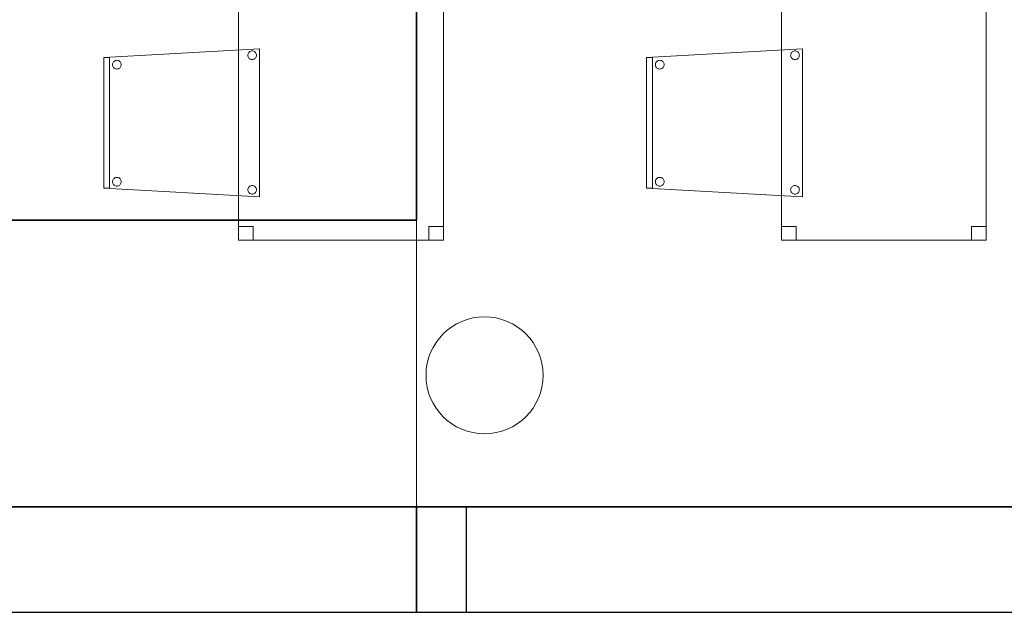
# Model space of a CAD drawing. Header units: metres. Extents: x 391.1 to 430.4, y 12.7 to 28.4.
# Tile 21 of 168: x 399.4 to 402.8, y 12.8 to 14.9. Entities that reach past the tile are written whole.
import ezdxf

# ---------------------------------------------------------------- set-up
doc = ezdxf.new("R2010")
doc.units = ezdxf.units.M
doc.layers.add('01_SUELOS', color=7, linetype='Continuous', lineweight=25, true_color=0x007f00)
for name, color, linetype, lineweight in [('02_MOBILIARIO', 7, 'Continuous', 18), ('A-COLS-____-MCUT', 7, 'Continuous', 18), ('A-COLS-____-OTLN', 7, 'Continuous', 18), ('A-DETL-____-MBND', 7, 'Continuous', 18), ('A-WALL-____-MCUT', 7, 'Continuous', 25), ('A-WALL-____-OTLN', 7, 'Continuous', 25)]:
    doc.layers.add(name, color=color, linetype=linetype, lineweight=lineweight)

# ---------------------------------------------------------------- blocks, each defined once
blk = doc.blocks.new('Family - Mur PS-1-153499-02_PCI_P0')
at = {"layer": 'A-DETL-____-MBND', "color": 253, "true_color": 0xaaaaaa}
for p, q in [((9.3567, 1.34), (0, 1.34)), ((0, 1.34), (9.3567, 1.34)), ((9.3567, 0), (9.3567, 1.34)), ((9.3567, 1.34), (9.3567, 0)), ((0, 0), (9.3567, 0)), ((9.3567, 0), (0, 0)), ((0.5, 0), (9.3567, 0))]:
    blk.add_line(p, q, dxfattribs=at)
blk = doc.blocks.new('Family - Forjat PS-1-153576-02_PCI_P0')
at = {"layer": '01_SUELOS', "color": 9, "true_color": 0xaad4aa}
for p, q in [((9.3567, 0), (9.3567, 14.0532)), ((9.3567, 14.0532), (9.3567, 0)), ((0, 0), (9.3567, 0)), ((9.3567, 0), (0, 0))]:
    blk.add_line(p, q, dxfattribs=at)
blk = doc.blocks.new('Family - Cadira confident_PB-155319-02_PCI_P0')
at = {"layer": 'A-DETL-____-MBND', "color": 253, "true_color": 0xaaaaaa}
for p, q in [((0, 0.4765), (0.5326, 0.5065)), ((0.5326, 0.5065), (0, 0.4765)), ((0.5326, 0.5065), (0.5326, 0)), ((0.5326, 0), (0.5326, 0.5065)), ((0, 0.03), (0, 0.4765)), ((0, 0.4765), (0, 0.03)), ((0, 0.4765), (0.02, 0.4765)), ((0, 0.03), (0, 0.4765)), ((0.02, 0.4765), (0, 0.4765)), ((0, 0.4765), (0, 0.03)), ((0.02, 0.4765), (0.02, 0.03)), ((0.02, 0.03), (0.02, 0.4765)), ((0.4926, 0.4842), (0.4928, 0.4868)), ((0.4928, 0.4868), (0.4926, 0.4842)), ((0.4928, 0.4816), (0.4926, 0.4842)), ((0.4926, 0.4842), (0.4928, 0.4816)), ((0.4928, 0.4868), (0.4935, 0.4893)), ((0.4935, 0.4893), (0.4928, 0.4868)), ((0.4935, 0.4791), (0.4928, 0.4816)), ((0.4928, 0.4816), (0.4935, 0.4791)), ((0.4935, 0.4893), (0.4946, 0.4917)), ((0.4946, 0.4917), (0.4935, 0.4893)), ((0.4946, 0.4768), (0.4935, 0.4791)), ((0.4935, 0.4791), (0.4946, 0.4768)), ((0.4946, 0.4917), (0.4961, 0.4938)), ((0.4961, 0.4938), (0.4946, 0.4917)), ((0.4961, 0.4746), (0.4946, 0.4768)), ((0.4946, 0.4768), (0.4961, 0.4746)), ((0.4961, 0.4938), (0.4979, 0.4957)), ((0.4979, 0.4957), (0.4961, 0.4938)), ((0.4979, 0.4728), (0.4961, 0.4746)), ((0.4961, 0.4746), (0.4979, 0.4728)), ((0.4979, 0.4957), (0.5, 0.4972)), ((0.5, 0.4972), (0.4979, 0.4957)), ((0.5, 0.4713), (0.4979, 0.4728)), ((0.4979, 0.4728), (0.5, 0.4713)), ((0.5, 0.4972), (0.5024, 0.4983)), ((0.5024, 0.4983), (0.5, 0.4972)), ((0.5024, 0.4702), (0.5, 0.4713)), ((0.5, 0.4713), (0.5024, 0.4702)), ((0.5024, 0.4983), (0.5049, 0.4989)), ((0.5049, 0.4989), (0.5024, 0.4983)), ((0.5049, 0.4989), (0.5075, 0.4992)), ((0.5075, 0.4992), (0.5049, 0.4989)), ((0.5075, 0.4992), (0.5101, 0.4989)), ((0.5101, 0.4989), (0.5075, 0.4992)), ((0.5101, 0.4989), (0.5126, 0.4983)), ((0.5126, 0.4983), (0.5101, 0.4989)), ((0.5126, 0.4983), (0.515, 0.4972)), ((0.515, 0.4972), (0.5126, 0.4983)), ((0.515, 0.4713), (0.5126, 0.4702)), ((0.5126, 0.4702), (0.515, 0.4713)), ((0.515, 0.4972), (0.5171, 0.4957)), ((0.5171, 0.4957), (0.515, 0.4972)), ((0.5171, 0.4728), (0.515, 0.4713)), ((0.515, 0.4713), (0.5171, 0.4728)), ((0.5171, 0.4957), (0.519, 0.4938)), ((0.519, 0.4938), (0.5171, 0.4957)), ((0.519, 0.4746), (0.5171, 0.4728)), ((0.5171, 0.4728), (0.519, 0.4746)), ((0.519, 0.4938), (0.5204, 0.4917)), ((0.5204, 0.4917), (0.519, 0.4938)), ((0.5204, 0.4768), (0.519, 0.4746)), ((0.519, 0.4746), (0.5204, 0.4768)), ((0.5204, 0.4917), (0.5215, 0.4893)), ((0.5215, 0.4893), (0.5204, 0.4917)), ((0.5215, 0.4791), (0.5204, 0.4768)), ((0.5204, 0.4768), (0.5215, 0.4791)), ((0.5215, 0.4893), (0.5222, 0.4868)), ((0.5222, 0.4868), (0.5215, 0.4893)), ((0.5222, 0.4816), (0.5215, 0.4791)), ((0.5215, 0.4791), (0.5222, 0.4816)), ((0.5222, 0.4868), (0.5224, 0.4842)), ((0.5224, 0.4842), (0.5222, 0.4868)), ((0.5224, 0.4842), (0.5222, 0.4816)), ((0.5222, 0.4816), (0.5224, 0.4842)), ((0.0302, 0.4519), (0.0304, 0.4545)), ((0.0304, 0.4545), (0.0302, 0.4519)), ((0.0304, 0.4493), (0.0302, 0.4519)), ((0.0302, 0.4519), (0.0304, 0.4493)), ((0.0304, 0.4545), (0.0311, 0.457)), ((0.0311, 0.457), (0.0304, 0.4545)), ((0.0311, 0.4468), (0.0304, 0.4493)), ((0.0304, 0.4493), (0.0311, 0.4468)), ((0.0311, 0.457), (0.0322, 0.4593)), ((0.0322, 0.4593), (0.0311, 0.457)), ((0.0322, 0.4444), (0.0311, 0.4468)), ((0.0311, 0.4468), (0.0322, 0.4444)), ((0.0322, 0.4593), (0.0337, 0.4615)), ((0.0337, 0.4615), (0.0322, 0.4593)), ((0.0337, 0.4423), (0.0322, 0.4444)), ((0.0322, 0.4444), (0.0337, 0.4423)), ((0.0337, 0.4615), (0.0355, 0.4633)), ((0.0355, 0.4633), (0.0337, 0.4615)), ((0.0355, 0.4404), (0.0337, 0.4423)), ((0.0337, 0.4423), (0.0355, 0.4404)), ((0.0355, 0.4633), (0.0376, 0.4648)), ((0.0376, 0.4648), (0.0355, 0.4633)), ((0.0376, 0.4389), (0.0355, 0.4404)), ((0.0355, 0.4404), (0.0376, 0.4389)), ((0.0376, 0.4648), (0.04, 0.4659)), ((0.04, 0.4659), (0.0376, 0.4648)), ((0.04, 0.4378), (0.0376, 0.4389)), ((0.0376, 0.4389), (0.04, 0.4378)), ((0.04, 0.4659), (0.0425, 0.4666)), ((0.0425, 0.4666), (0.04, 0.4659)), ((0.0425, 0.4372), (0.04, 0.4378)), ((0.04, 0.4378), (0.0425, 0.4372)), ((0.0425, 0.4666), (0.0451, 0.4668)), ((0.0451, 0.4668), (0.0425, 0.4666)), ((0.0451, 0.4668), (0.0477, 0.4666)), ((0.0477, 0.4666), (0.0451, 0.4668)), ((0.0477, 0.4666), (0.0502, 0.4659)), ((0.0502, 0.4659), (0.0477, 0.4666)), ((0.0502, 0.4378), (0.0477, 0.4372)), ((0.0477, 0.4372), (0.0502, 0.4378)), ((0.0502, 0.4659), (0.0526, 0.4648)), ((0.0526, 0.4648), (0.0502, 0.4659)), ((0.0526, 0.4389), (0.0502, 0.4378)), ((0.0502, 0.4378), (0.0526, 0.4389)), ((0.0526, 0.4648), (0.0547, 0.4633)), ((0.0547, 0.4633), (0.0526, 0.4648)), ((0.0547, 0.4404), (0.0526, 0.4389)), ((0.0526, 0.4389), (0.0547, 0.4404)), ((0.0547, 0.4633), (0.0565, 0.4615)), ((0.0565, 0.4615), (0.0547, 0.4633)), ((0.0565, 0.4423), (0.0547, 0.4404)), ((0.0547, 0.4404), (0.0565, 0.4423)), ((0.0565, 0.4615), (0.058, 0.4593)), ((0.058, 0.4593), (0.0565, 0.4615)), ((0.058, 0.4444), (0.0565, 0.4423)), ((0.0565, 0.4423), (0.058, 0.4444)), ((0.058, 0.4593), (0.0591, 0.457)), ((0.0591, 0.457), (0.058, 0.4593)), ((0.0591, 0.4468), (0.058, 0.4444)), ((0.058, 0.4444), (0.0591, 0.4468)), ((0.0591, 0.457), (0.0598, 0.4545)), ((0.0598, 0.4545), (0.0591, 0.457)), ((0.0598, 0.4493), (0.0591, 0.4468)), ((0.0591, 0.4468), (0.0598, 0.4493)), ((0.0598, 0.4545), (0.06, 0.4519)), ((0.06, 0.4519), (0.0598, 0.4545)), ((0.06, 0.4519), (0.0598, 0.4493)), ((0.0598, 0.4493), (0.06, 0.4519)), ((0.5049, 0.4695), (0.5024, 0.4702)), ((0.5024, 0.4702), (0.5049, 0.4695)), ((0.5075, 0.4693), (0.5049, 0.4695)), ((0.5049, 0.4695), (0.5075, 0.4693)), ((0.5101, 0.4695), (0.5075, 0.4693)), ((0.5075, 0.4693), (0.5101, 0.4695)), ((0.5126, 0.4702), (0.5101, 0.4695)), ((0.5101, 0.4695), (0.5126, 0.4702)), ((0.0451, 0.4369), (0.0425, 0.4372)), ((0.0425, 0.4372), (0.0451, 0.4369)), ((0.0477, 0.4372), (0.0451, 0.4369)), ((0.0451, 0.4369), (0.0477, 0.4372)), ((0.0302, 0.0519), (0.0304, 0.0545)), ((0.0304, 0.0545), (0.0302, 0.0519)), ((0.0304, 0.0493), (0.0302, 0.0519)), ((0.0302, 0.0519), (0.0304, 0.0493)), ((0.0304, 0.0545), (0.0311, 0.057)), ((0.0311, 0.057), (0.0304, 0.0545)), ((0.0311, 0.0468), (0.0304, 0.0493)), ((0.0304, 0.0493), (0.0311, 0.0468)), ((0.0311, 0.057), (0.0322, 0.0593)), ((0.0322, 0.0593), (0.0311, 0.057)), ((0.0322, 0.0444), (0.0311, 0.0468)), ((0.0311, 0.0468), (0.0322, 0.0444)), ((0.0322, 0.0593), (0.0337, 0.0615)), ((0.0337, 0.0615), (0.0322, 0.0593)), ((0.0337, 0.0423), (0.0322, 0.0444)), ((0.0322, 0.0444), (0.0337, 0.0423)), ((0.0337, 0.0615), (0.0355, 0.0633)), ((0.0355, 0.0633), (0.0337, 0.0615)), ((0.0355, 0.0404), (0.0337, 0.0423)), ((0.0337, 0.0423), (0.0355, 0.0404)), ((0.0355, 0.0633), (0.0376, 0.0648)), ((0.0376, 0.0648), (0.0355, 0.0633)), ((0.0376, 0.0389), (0.0355, 0.0404)), ((0.0355, 0.0404), (0.0376, 0.0389)), ((0.0376, 0.0648), (0.04, 0.0659)), ((0.04, 0.0659), (0.0376, 0.0648)), ((0.04, 0.0378), (0.0376, 0.0389)), ((0.0376, 0.0389), (0.04, 0.0378)), ((0.04, 0.0659), (0.0425, 0.0666)), ((0.0425, 0.0666), (0.04, 0.0659)), ((0.0425, 0.0372), (0.04, 0.0378)), ((0.04, 0.0378), (0.0425, 0.0372)), ((0.0425, 0.0666), (0.0451, 0.0668)), ((0.0451, 0.0668), (0.0425, 0.0666)), ((0.0451, 0.0369), (0.0425, 0.0372)), ((0.0425, 0.0372), (0.0451, 0.0369)), ((0.0451, 0.0668), (0.0477, 0.0666)), ((0.0477, 0.0666), (0.0451, 0.0668)), ((0.0477, 0.0372), (0.0451, 0.0369)), ((0.0451, 0.0369), (0.0477, 0.0372)), ((0.0477, 0.0666), (0.0502, 0.0659)), ((0.0502, 0.0659), (0.0477, 0.0666)), ((0.0502, 0.0378), (0.0477, 0.0372)), ((0.0477, 0.0372), (0.0502, 0.0378)), ((0.0502, 0.0659), (0.0526, 0.0648)), ((0.0526, 0.0648), (0.0502, 0.0659)), ((0.0526, 0.0389), (0.0502, 0.0378)), ((0.0502, 0.0378), (0.0526, 0.0389)), ((0.0526, 0.0648), (0.0547, 0.0633)), ((0.0547, 0.0633), (0.0526, 0.0648)), ((0.0547, 0.0404), (0.0526, 0.0389)), ((0.0526, 0.0389), (0.0547, 0.0404)), ((0.0547, 0.0633), (0.0565, 0.0615)), ((0.0565, 0.0615), (0.0547, 0.0633)), ((0.0565, 0.0423), (0.0547, 0.0404)), ((0.0547, 0.0404), (0.0565, 0.0423)), ((0.0565, 0.0615), (0.058, 0.0593)), ((0.058, 0.0593), (0.0565, 0.0615)), ((0.058, 0.0444), (0.0565, 0.0423)), ((0.0565, 0.0423), (0.058, 0.0444)), ((0.058, 0.0593), (0.0591, 0.057)), ((0.0591, 0.057), (0.058, 0.0593)), ((0.0591, 0.0468), (0.058, 0.0444)), ((0.058, 0.0444), (0.0591, 0.0468)), ((0.0591, 0.057), (0.0598, 0.0545)), ((0.0598, 0.0545), (0.0591, 0.057)), ((0.0598, 0.0493), (0.0591, 0.0468)), ((0.0591, 0.0468), (0.0598, 0.0493)), ((0.0598, 0.0545), (0.06, 0.0519)), ((0.06, 0.0519), (0.0598, 0.0545)), ((0.06, 0.0519), (0.0598, 0.0493)), ((0.0598, 0.0493), (0.06, 0.0519)), ((0.4946, 0.0317), (0.4961, 0.0338)), ((0.4961, 0.0338), (0.4946, 0.0317)), ((0.4961, 0.0338), (0.4979, 0.0357)), ((0.4979, 0.0357), (0.4961, 0.0338)), ((0.4979, 0.0357), (0.5, 0.0372)), ((0.5, 0.0372), (0.4979, 0.0357)), ((0.5, 0.0372), (0.5024, 0.0383)), ((0.5024, 0.0383), (0.5, 0.0372)), ((0.5024, 0.0383), (0.5049, 0.0389)), ((0.5049, 0.0389), (0.5024, 0.0383)), ((0.5049, 0.0389), (0.5075, 0.0392)), ((0.5075, 0.0392), (0.5049, 0.0389)), ((0.5075, 0.0392), (0.5101, 0.0389)), ((0.5101, 0.0389), (0.5075, 0.0392)), ((0.5101, 0.0389), (0.5126, 0.0383)), ((0.5126, 0.0383), (0.5101, 0.0389)), ((0.5126, 0.0383), (0.515, 0.0372)), ((0.515, 0.0372), (0.5126, 0.0383)), ((0.515, 0.0372), (0.5171, 0.0357)), ((0.5171, 0.0357), (0.515, 0.0372)), ((0.5171, 0.0357), (0.519, 0.0338)), ((0.519, 0.0338), (0.5171, 0.0357)), ((0.519, 0.0338), (0.5204, 0.0317)), ((0.5204, 0.0317), (0.519, 0.0338)), ((0.5326, 0), (0, 0.03)), ((0, 0.03), (0.5326, 0)), ((0.02, 0.03), (0, 0.03)), ((0, 0.03), (0.02, 0.03)), ((0.4926, 0.0242), (0.4928, 0.0268)), ((0.4928, 0.0268), (0.4926, 0.0242)), ((0.4928, 0.0216), (0.4926, 0.0242)), ((0.4926, 0.0242), (0.4928, 0.0216)), ((0.4928, 0.0268), (0.4935, 0.0293)), ((0.4935, 0.0293), (0.4928, 0.0268)), ((0.4935, 0.0191), (0.4928, 0.0216)), ((0.4928, 0.0216), (0.4935, 0.0191)), ((0.4935, 0.0293), (0.4946, 0.0317)), ((0.4946, 0.0317), (0.4935, 0.0293)), ((0.4946, 0.0168), (0.4935, 0.0191)), ((0.4935, 0.0191), (0.4946, 0.0168)), ((0.4961, 0.0146), (0.4946, 0.0168)), ((0.4946, 0.0168), (0.4961, 0.0146)), ((0.4979, 0.0128), (0.4961, 0.0146)), ((0.4961, 0.0146), (0.4979, 0.0128)), ((0.5, 0.0113), (0.4979, 0.0128)), ((0.4979, 0.0128), (0.5, 0.0113)), ((0.5024, 0.0102), (0.5, 0.0113)), ((0.5, 0.0113), (0.5024, 0.0102)), ((0.5049, 0.0095), (0.5024, 0.0102)), ((0.5024, 0.0102), (0.5049, 0.0095)), ((0.5075, 0.0093), (0.5049, 0.0095)), ((0.5049, 0.0095), (0.5075, 0.0093)), ((0.5101, 0.0095), (0.5075, 0.0093)), ((0.5075, 0.0093), (0.5101, 0.0095)), ((0.5126, 0.0102), (0.5101, 0.0095)), ((0.5101, 0.0095), (0.5126, 0.0102)), ((0.515, 0.0113), (0.5126, 0.0102)), ((0.5126, 0.0102), (0.515, 0.0113)), ((0.5171, 0.0128), (0.515, 0.0113)), ((0.515, 0.0113), (0.5171, 0.0128)), ((0.519, 0.0146), (0.5171, 0.0128)), ((0.5171, 0.0128), (0.519, 0.0146)), ((0.5204, 0.0168), (0.519, 0.0146)), ((0.519, 0.0146), (0.5204, 0.0168)), ((0.5204, 0.0317), (0.5215, 0.0293)), ((0.5215, 0.0293), (0.5204, 0.0317)), ((0.5215, 0.0191), (0.5204, 0.0168)), ((0.5204, 0.0168), (0.5215, 0.0191)), ((0.5215, 0.0293), (0.5222, 0.0268)), ((0.5222, 0.0268), (0.5215, 0.0293)), ((0.5222, 0.0216), (0.5215, 0.0191)), ((0.5215, 0.0191), (0.5222, 0.0216)), ((0.5222, 0.0268), (0.5224, 0.0242)), ((0.5224, 0.0242), (0.5222, 0.0268)), ((0.5224, 0.0242), (0.5222, 0.0216)), ((0.5222, 0.0216), (0.5224, 0.0242))]:
    blk.add_line(p, q, dxfattribs=at)
blk = doc.blocks.new('Family - Cadira confident_PB-155535-02_PCI_P0')
at = {"layer": 'A-DETL-____-MBND', "color": 253, "true_color": 0xaaaaaa}
for p, q in [((0, 0.4765), (0.5326, 0.5065)), ((0.5326, 0.5065), (0, 0.4765)), ((0.5326, 0.5065), (0.5326, 0)), ((0.5326, 0), (0.5326, 0.5065)), ((0, 0.4765), (0.02, 0.4765)), ((0, 0.03), (0, 0.4765)), ((0.02, 0.4765), (0, 0.4765)), ((0, 0.4765), (0, 0.03)), ((0, 0.03), (0, 0.4765)), ((0, 0.4765), (0, 0.03)), ((0.02, 0.4765), (0.02, 0.03)), ((0.02, 0.03), (0.02, 0.4765)), ((0.4926, 0.4842), (0.4928, 0.4868)), ((0.4928, 0.4868), (0.4926, 0.4842)), ((0.4928, 0.4816), (0.4926, 0.4842)), ((0.4926, 0.4842), (0.4928, 0.4816)), ((0.4928, 0.4868), (0.4935, 0.4893)), ((0.4935, 0.4893), (0.4928, 0.4868)), ((0.4935, 0.4791), (0.4928, 0.4816)), ((0.4928, 0.4816), (0.4935, 0.4791)), ((0.4935, 0.4893), (0.4946, 0.4917)), ((0.4946, 0.4917), (0.4935, 0.4893)), ((0.4946, 0.4768), (0.4935, 0.4791)), ((0.4935, 0.4791), (0.4946, 0.4768)), ((0.4946, 0.4917), (0.4961, 0.4938)), ((0.4961, 0.4938), (0.4946, 0.4917)), ((0.4961, 0.4746), (0.4946, 0.4768)), ((0.4946, 0.4768), (0.4961, 0.4746)), ((0.4961, 0.4938), (0.4979, 0.4957)), ((0.4979, 0.4957), (0.4961, 0.4938)), ((0.4979, 0.4728), (0.4961, 0.4746)), ((0.4961, 0.4746), (0.4979, 0.4728)), ((0.4979, 0.4957), (0.5, 0.4972)), ((0.5, 0.4972), (0.4979, 0.4957)), ((0.5, 0.4713), (0.4979, 0.4728)), ((0.4979, 0.4728), (0.5, 0.4713)), ((0.5, 0.4972), (0.5024, 0.4983)), ((0.5024, 0.4983), (0.5, 0.4972)), ((0.5024, 0.4702), (0.5, 0.4713)), ((0.5, 0.4713), (0.5024, 0.4702)), ((0.5024, 0.4983), (0.5049, 0.4989)), ((0.5049, 0.4989), (0.5024, 0.4983)), ((0.5049, 0.4989), (0.5075, 0.4992)), ((0.5075, 0.4992), (0.5049, 0.4989)), ((0.5075, 0.4992), (0.5101, 0.4989)), ((0.5101, 0.4989), (0.5075, 0.4992)), ((0.5101, 0.4989), (0.5126, 0.4983)), ((0.5126, 0.4983), (0.5101, 0.4989)), ((0.5126, 0.4983), (0.515, 0.4972)), ((0.515, 0.4972), (0.5126, 0.4983)), ((0.515, 0.4713), (0.5126, 0.4702)), ((0.5126, 0.4702), (0.515, 0.4713)), ((0.515, 0.4972), (0.5171, 0.4957)), ((0.5171, 0.4957), (0.515, 0.4972)), ((0.5171, 0.4728), (0.515, 0.4713)), ((0.515, 0.4713), (0.5171, 0.4728)), ((0.5171, 0.4957), (0.519, 0.4938)), ((0.519, 0.4938), (0.5171, 0.4957)), ((0.519, 0.4746), (0.5171, 0.4728)), ((0.5171, 0.4728), (0.519, 0.4746)), ((0.519, 0.4938), (0.5204, 0.4917)), ((0.5204, 0.4917), (0.519, 0.4938)), ((0.5204, 0.4768), (0.519, 0.4746)), ((0.519, 0.4746), (0.5204, 0.4768)), ((0.5204, 0.4917), (0.5215, 0.4893)), ((0.5215, 0.4893), (0.5204, 0.4917)), ((0.5215, 0.4791), (0.5204, 0.4768)), ((0.5204, 0.4768), (0.5215, 0.4791)), ((0.5215, 0.4893), (0.5222, 0.4868)), ((0.5222, 0.4868), (0.5215, 0.4893)), ((0.5222, 0.4816), (0.5215, 0.4791)), ((0.5215, 0.4791), (0.5222, 0.4816)), ((0.5222, 0.4868), (0.5224, 0.4842)), ((0.5224, 0.4842), (0.5222, 0.4868)), ((0.5224, 0.4842), (0.5222, 0.4816)), ((0.5222, 0.4816), (0.5224, 0.4842)), ((0.0302, 0.4519), (0.0304, 0.4545)), ((0.0304, 0.4545), (0.0302, 0.4519)), ((0.0304, 0.4493), (0.0302, 0.4519)), ((0.0302, 0.4519), (0.0304, 0.4493)), ((0.0304, 0.4545), (0.0311, 0.457)), ((0.0311, 0.457), (0.0304, 0.4545)), ((0.0311, 0.4468), (0.0304, 0.4493)), ((0.0304, 0.4493), (0.0311, 0.4468)), ((0.0311, 0.457), (0.0322, 0.4593)), ((0.0322, 0.4593), (0.0311, 0.457)), ((0.0322, 0.4444), (0.0311, 0.4468)), ((0.0311, 0.4468), (0.0322, 0.4444)), ((0.0322, 0.4593), (0.0337, 0.4615)), ((0.0337, 0.4615), (0.0322, 0.4593)), ((0.0337, 0.4423), (0.0322, 0.4444)), ((0.0322, 0.4444), (0.0337, 0.4423)), ((0.0337, 0.4615), (0.0355, 0.4633)), ((0.0355, 0.4633), (0.0337, 0.4615)), ((0.0355, 0.4404), (0.0337, 0.4423)), ((0.0337, 0.4423), (0.0355, 0.4404)), ((0.0355, 0.4633), (0.0376, 0.4648)), ((0.0376, 0.4648), (0.0355, 0.4633)), ((0.0376, 0.4389), (0.0355, 0.4404)), ((0.0355, 0.4404), (0.0376, 0.4389)), ((0.0376, 0.4648), (0.04, 0.4659)), ((0.04, 0.4659), (0.0376, 0.4648)), ((0.04, 0.4378), (0.0376, 0.4389)), ((0.0376, 0.4389), (0.04, 0.4378)), ((0.04, 0.4659), (0.0425, 0.4666)), ((0.0425, 0.4666), (0.04, 0.4659)), ((0.0425, 0.4372), (0.04, 0.4378)), ((0.04, 0.4378), (0.0425, 0.4372)), ((0.0425, 0.4666), (0.0451, 0.4668)), ((0.0451, 0.4668), (0.0425, 0.4666)), ((0.0451, 0.4668), (0.0477, 0.4666)), ((0.0477, 0.4666), (0.0451, 0.4668)), ((0.0477, 0.4666), (0.0502, 0.4659)), ((0.0502, 0.4659), (0.0477, 0.4666)), ((0.0502, 0.4378), (0.0477, 0.4372)), ((0.0477, 0.4372), (0.0502, 0.4378)), ((0.0502, 0.4659), (0.0526, 0.4648)), ((0.0526, 0.4648), (0.0502, 0.4659)), ((0.0526, 0.4389), (0.0502, 0.4378)), ((0.0502, 0.4378), (0.0526, 0.4389)), ((0.0526, 0.4648), (0.0547, 0.4633)), ((0.0547, 0.4633), (0.0526, 0.4648)), ((0.0547, 0.4404), (0.0526, 0.4389)), ((0.0526, 0.4389), (0.0547, 0.4404)), ((0.0547, 0.4633), (0.0565, 0.4615)), ((0.0565, 0.4615), (0.0547, 0.4633)), ((0.0565, 0.4423), (0.0547, 0.4404)), ((0.0547, 0.4404), (0.0565, 0.4423)), ((0.0565, 0.4615), (0.058, 0.4593)), ((0.058, 0.4593), (0.0565, 0.4615)), ((0.058, 0.4444), (0.0565, 0.4423)), ((0.0565, 0.4423), (0.058, 0.4444)), ((0.058, 0.4593), (0.0591, 0.457)), ((0.0591, 0.457), (0.058, 0.4593)), ((0.0591, 0.4468), (0.058, 0.4444)), ((0.058, 0.4444), (0.0591, 0.4468)), ((0.0591, 0.457), (0.0598, 0.4545)), ((0.0598, 0.4545), (0.0591, 0.457)), ((0.0598, 0.4493), (0.0591, 0.4468)), ((0.0591, 0.4468), (0.0598, 0.4493)), ((0.0598, 0.4545), (0.06, 0.4519)), ((0.06, 0.4519), (0.0598, 0.4545)), ((0.06, 0.4519), (0.0598, 0.4493)), ((0.0598, 0.4493), (0.06, 0.4519)), ((0.5049, 0.4695), (0.5024, 0.4702)), ((0.5024, 0.4702), (0.5049, 0.4695)), ((0.5075, 0.4693), (0.5049, 0.4695)), ((0.5049, 0.4695), (0.5075, 0.4693)), ((0.5101, 0.4695), (0.5075, 0.4693)), ((0.5075, 0.4693), (0.5101, 0.4695)), ((0.5126, 0.4702), (0.5101, 0.4695)), ((0.5101, 0.4695), (0.5126, 0.4702)), ((0.0451, 0.4369), (0.0425, 0.4372)), ((0.0425, 0.4372), (0.0451, 0.4369)), ((0.0477, 0.4372), (0.0451, 0.4369)), ((0.0451, 0.4369), (0.0477, 0.4372)), ((0.0302, 0.0519), (0.0304, 0.0545)), ((0.0304, 0.0545), (0.0302, 0.0519)), ((0.0304, 0.0493), (0.0302, 0.0519)), ((0.0302, 0.0519), (0.0304, 0.0493)), ((0.0304, 0.0545), (0.0311, 0.057)), ((0.0311, 0.057), (0.0304, 0.0545)), ((0.0311, 0.0468), (0.0304, 0.0493)), ((0.0304, 0.0493), (0.0311, 0.0468)), ((0.0311, 0.057), (0.0322, 0.0593)), ((0.0322, 0.0593), (0.0311, 0.057)), ((0.0322, 0.0444), (0.0311, 0.0468)), ((0.0311, 0.0468), (0.0322, 0.0444)), ((0.0322, 0.0593), (0.0337, 0.0615)), ((0.0337, 0.0615), (0.0322, 0.0593)), ((0.0337, 0.0423), (0.0322, 0.0444)), ((0.0322, 0.0444), (0.0337, 0.0423)), ((0.0337, 0.0615), (0.0355, 0.0633)), ((0.0355, 0.0633), (0.0337, 0.0615)), ((0.0355, 0.0404), (0.0337, 0.0423)), ((0.0337, 0.0423), (0.0355, 0.0404)), ((0.0355, 0.0633), (0.0376, 0.0648)), ((0.0376, 0.0648), (0.0355, 0.0633)), ((0.0376, 0.0389), (0.0355, 0.0404)), ((0.0355, 0.0404), (0.0376, 0.0389)), ((0.0376, 0.0648), (0.04, 0.0659)), ((0.04, 0.0659), (0.0376, 0.0648)), ((0.04, 0.0378), (0.0376, 0.0389)), ((0.0376, 0.0389), (0.04, 0.0378)), ((0.04, 0.0659), (0.0425, 0.0666)), ((0.0425, 0.0666), (0.04, 0.0659)), ((0.0425, 0.0372), (0.04, 0.0378)), ((0.04, 0.0378), (0.0425, 0.0372)), ((0.0425, 0.0666), (0.0451, 0.0668)), ((0.0451, 0.0668), (0.0425, 0.0666)), ((0.0451, 0.0369), (0.0425, 0.0372)), ((0.0425, 0.0372), (0.0451, 0.0369)), ((0.0451, 0.0668), (0.0477, 0.0666)), ((0.0477, 0.0666), (0.0451, 0.0668)), ((0.0477, 0.0372), (0.0451, 0.0369)), ((0.0451, 0.0369), (0.0477, 0.0372)), ((0.0477, 0.0666), (0.0502, 0.0659)), ((0.0502, 0.0659), (0.0477, 0.0666)), ((0.0502, 0.0378), (0.0477, 0.0372)), ((0.0477, 0.0372), (0.0502, 0.0378)), ((0.0502, 0.0659), (0.0526, 0.0648)), ((0.0526, 0.0648), (0.0502, 0.0659)), ((0.0526, 0.0389), (0.0502, 0.0378)), ((0.0502, 0.0378), (0.0526, 0.0389)), ((0.0526, 0.0648), (0.0547, 0.0633)), ((0.0547, 0.0633), (0.0526, 0.0648)), ((0.0547, 0.0404), (0.0526, 0.0389)), ((0.0526, 0.0389), (0.0547, 0.0404)), ((0.0547, 0.0633), (0.0565, 0.0615)), ((0.0565, 0.0615), (0.0547, 0.0633)), ((0.0565, 0.0423), (0.0547, 0.0404)), ((0.0547, 0.0404), (0.0565, 0.0423)), ((0.0565, 0.0615), (0.058, 0.0593)), ((0.058, 0.0593), (0.0565, 0.0615)), ((0.058, 0.0444), (0.0565, 0.0423)), ((0.0565, 0.0423), (0.058, 0.0444)), ((0.058, 0.0593), (0.0591, 0.057)), ((0.0591, 0.057), (0.058, 0.0593)), ((0.0591, 0.0468), (0.058, 0.0444)), ((0.058, 0.0444), (0.0591, 0.0468)), ((0.0591, 0.057), (0.0598, 0.0545)), ((0.0598, 0.0545), (0.0591, 0.057)), ((0.0598, 0.0493), (0.0591, 0.0468)), ((0.0591, 0.0468), (0.0598, 0.0493)), ((0.0598, 0.0545), (0.06, 0.0519)), ((0.06, 0.0519), (0.0598, 0.0545)), ((0.06, 0.0519), (0.0598, 0.0493)), ((0.0598, 0.0493), (0.06, 0.0519)), ((0.4946, 0.0317), (0.4961, 0.0338)), ((0.4961, 0.0338), (0.4946, 0.0317)), ((0.4961, 0.0338), (0.4979, 0.0357)), ((0.4979, 0.0357), (0.4961, 0.0338)), ((0.4979, 0.0357), (0.5, 0.0372)), ((0.5, 0.0372), (0.4979, 0.0357)), ((0.5, 0.0372), (0.5024, 0.0383)), ((0.5024, 0.0383), (0.5, 0.0372)), ((0.5024, 0.0383), (0.5049, 0.0389)), ((0.5049, 0.0389), (0.5024, 0.0383)), ((0.5049, 0.0389), (0.5075, 0.0392)), ((0.5075, 0.0392), (0.5049, 0.0389)), ((0.5075, 0.0392), (0.5101, 0.0389)), ((0.5101, 0.0389), (0.5075, 0.0392)), ((0.5101, 0.0389), (0.5126, 0.0383)), ((0.5126, 0.0383), (0.5101, 0.0389)), ((0.5126, 0.0383), (0.515, 0.0372)), ((0.515, 0.0372), (0.5126, 0.0383)), ((0.515, 0.0372), (0.5171, 0.0357)), ((0.5171, 0.0357), (0.515, 0.0372)), ((0.5171, 0.0357), (0.519, 0.0338)), ((0.519, 0.0338), (0.5171, 0.0357)), ((0.519, 0.0338), (0.5204, 0.0317)), ((0.5204, 0.0317), (0.519, 0.0338)), ((0.02, 0.03), (0, 0.03)), ((0, 0.03), (0.02, 0.03)), ((0.5326, 0), (0, 0.03)), ((0, 0.03), (0.5326, 0)), ((0.4926, 0.0242), (0.4928, 0.0268)), ((0.4928, 0.0268), (0.4926, 0.0242)), ((0.4928, 0.0216), (0.4926, 0.0242)), ((0.4926, 0.0242), (0.4928, 0.0216)), ((0.4928, 0.0268), (0.4935, 0.0293)), ((0.4935, 0.0293), (0.4928, 0.0268)), ((0.4935, 0.0191), (0.4928, 0.0216)), ((0.4928, 0.0216), (0.4935, 0.0191)), ((0.4935, 0.0293), (0.4946, 0.0317)), ((0.4946, 0.0317), (0.4935, 0.0293)), ((0.4946, 0.0168), (0.4935, 0.0191)), ((0.4935, 0.0191), (0.4946, 0.0168)), ((0.4961, 0.0146), (0.4946, 0.0168)), ((0.4946, 0.0168), (0.4961, 0.0146)), ((0.4979, 0.0128), (0.4961, 0.0146)), ((0.4961, 0.0146), (0.4979, 0.0128)), ((0.5, 0.0113), (0.4979, 0.0128)), ((0.4979, 0.0128), (0.5, 0.0113)), ((0.5024, 0.0102), (0.5, 0.0113)), ((0.5, 0.0113), (0.5024, 0.0102)), ((0.5049, 0.0095), (0.5024, 0.0102)), ((0.5024, 0.0102), (0.5049, 0.0095)), ((0.5075, 0.0093), (0.5049, 0.0095)), ((0.5049, 0.0095), (0.5075, 0.0093)), ((0.5101, 0.0095), (0.5075, 0.0093)), ((0.5075, 0.0093), (0.5101, 0.0095)), ((0.5126, 0.0102), (0.5101, 0.0095)), ((0.5101, 0.0095), (0.5126, 0.0102)), ((0.515, 0.0113), (0.5126, 0.0102)), ((0.5126, 0.0102), (0.515, 0.0113)), ((0.5171, 0.0128), (0.515, 0.0113)), ((0.515, 0.0113), (0.5171, 0.0128)), ((0.519, 0.0146), (0.5171, 0.0128)), ((0.5171, 0.0128), (0.519, 0.0146)), ((0.5204, 0.0168), (0.519, 0.0146)), ((0.519, 0.0146), (0.5204, 0.0168)), ((0.5204, 0.0317), (0.5215, 0.0293)), ((0.5215, 0.0293), (0.5204, 0.0317)), ((0.5215, 0.0191), (0.5204, 0.0168)), ((0.5204, 0.0168), (0.5215, 0.0191)), ((0.5215, 0.0293), (0.5222, 0.0268)), ((0.5222, 0.0268), (0.5215, 0.0293)), ((0.5222, 0.0216), (0.5215, 0.0191)), ((0.5215, 0.0191), (0.5222, 0.0216)), ((0.5222, 0.0268), (0.5224, 0.0242)), ((0.5224, 0.0242), (0.5222, 0.0268)), ((0.5224, 0.0242), (0.5222, 0.0216)), ((0.5222, 0.0216), (0.5224, 0.0242))]:
    blk.add_line(p, q, dxfattribs=at)
blk = doc.blocks.new('Family - Taula 80X70_PB-155541-02_PCI_P0')
at = {"layer": 'A-DETL-____-MBND', "color": 253, "true_color": 0xaaaaaa}
for p, q in [((0, 0.9336), (0, 0.98)), ((0, 0.98), (0.05, 0.98)), ((0.05, 0.98), (0, 0.98)), ((0, 0.98), (0, 0.9336)), ((0, 0), (0, 0.98)), ((0, 0.98), (0.7001, 0.98)), ((0.7001, 0.98), (0, 0.98)), ((0, 0.98), (0, 0)), ((0.05, 0.98), (0.05, 0.9336)), ((0.05, 0.9336), (0.05, 0.98)), ((0.6501, 0.9336), (0.6501, 0.98)), ((0.6501, 0.98), (0.7001, 0.98)), ((0.7001, 0.98), (0.6501, 0.98)), ((0.6501, 0.98), (0.6501, 0.9336)), ((0.7001, 0.98), (0.7001, 0)), ((0.7001, 0), (0.7001, 0.98)), ((0.7001, 0.98), (0.7001, 0.9336)), ((0.7001, 0.9336), (0.7001, 0.98)), ((0.05, 0.9336), (0, 0.9336)), ((0, 0.9336), (0.05, 0.9336)), ((0.7001, 0.9336), (0.6501, 0.9336)), ((0.6501, 0.9336), (0.7001, 0.9336)), ((0, 0), (0, 0.0464)), ((0, 0.0464), (0.05, 0.0464)), ((0.05, 0.0464), (0, 0.0464)), ((0, 0.0464), (0, 0)), ((0.05, 0.0464), (0.05, 0)), ((0.05, 0), (0.05, 0.0464)), ((0.6501, 0), (0.6501, 0.0464)), ((0.6501, 0.0464), (0.7001, 0.0464)), ((0.7001, 0.0464), (0.6501, 0.0464)), ((0.6501, 0.0464), (0.6501, 0)), ((0.7001, 0.0464), (0.7001, 0)), ((0.7001, 0), (0.7001, 0.0464)), ((0.7001, 0), (0, 0)), ((0.05, 0), (0, 0)), ((0, 0), (0.05, 0)), ((0.7001, 0), (0.6501, 0)), ((0.6501, 0), (0.7001, 0)), ((0, 0), (0.7001, 0))]:
    blk.add_line(p, q, dxfattribs=at)
blk = doc.blocks.new('Family - Mur PB-155545-02_PCI_P0')
at = {"layer": 'A-WALL-____-MCUT', "color": 253, "true_color": 0xaaaaaa}
for p, q in [((9.0567, 0.36), (0, 0.36)), ((9.0567, 0), (9.0567, 0.36)), ((0, 0), (9.0567, 0))]:
    blk.add_line(p, q, dxfattribs=at)
at = {"layer": 'A-WALL-____-OTLN', "color": 253, "true_color": 0xaaaaaa}
for p, q in [((9.2277, 0.36), (0, 0.36)), ((9.0567, 0), (9.0567, 0.36)), ((9.2277, 0.36), (9.0567, 0.36)), ((9.2277, 0), (9.2277, 0.36)), ((9.2277, 0), (9.2277, 0.36)), ((0, 0), (9.2277, 0)), ((9.0567, 0), (9.2277, 0))]:
    blk.add_line(p, q, dxfattribs=at)
at = {"layer": 'A-WALL-____-OTLN', "color": 253, "lineweight": 18, "true_color": 0xaaaaaa}
blk.add_line((0.25, 0), (9.2277, 0), dxfattribs=at)
blk = doc.blocks.new('Family - Pilar PB-155767-02_PCI_P0')
at = {"layer": 'A-COLS-____-MCUT', "color": 253, "true_color": 0xaaaaaa}
for start, end in [(360, 180), (180, 360)]:
    blk.add_arc((0.2, 0.2), 0.2, start, end, dxfattribs=at)
at = {"layer": 'A-COLS-____-OTLN', "color": 253, "true_color": 0xaaaaaa}
for start, end in [(360, 180), (180, 360)]:
    blk.add_arc((0.2, 0.2), 0.2, start, end, dxfattribs=at)
blk = doc.blocks.new('Family - Mur PB-155836-02_PCI_P0')
at = {"layer": 'A-WALL-____-MCUT', "color": 253, "true_color": 0xaaaaaa}
for p, q in [((0, 0.36), (0, 0)), ((22.9756, 0.36), (0, 0.36)), ((0, 0), (22.901, 0))]:
    blk.add_line(p, q, dxfattribs=at)
at = {"layer": 'A-WALL-____-OTLN', "color": 253, "true_color": 0xaaaaaa}
for p, q in [((0, 0.36), (0, 0)), ((22.9756, 0.36), (0, 0.36)), ((0, 0), (22.901, 0))]:
    blk.add_line(p, q, dxfattribs=at)
at = {"layer": 'A-WALL-____-OTLN', "color": 253, "lineweight": 18, "true_color": 0xaaaaaa}
blk.add_line((0, 0), (22.901, 0), dxfattribs=at)
blk = doc.blocks.new('Family - Taula 80X70_PB-155891-02_PCI_P0')
at = {"layer": 'A-DETL-____-MBND', "color": 253, "true_color": 0xaaaaaa}
for p, q in [((0, 0.9336), (0, 0.98)), ((0, 0.98), (0.05, 0.98)), ((0.05, 0.98), (0, 0.98)), ((0, 0.98), (0, 0.9336)), ((0, 0), (0, 0.98)), ((0, 0.98), (0.7001, 0.98)), ((0.7001, 0.98), (0, 0.98)), ((0, 0.98), (0, 0)), ((0.05, 0.98), (0.05, 0.9336)), ((0.05, 0.9336), (0.05, 0.98)), ((0.6501, 0.9336), (0.6501, 0.98)), ((0.6501, 0.98), (0.7001, 0.98)), ((0.7001, 0.98), (0.6501, 0.98)), ((0.6501, 0.98), (0.6501, 0.9336)), ((0.7001, 0.98), (0.7001, 0)), ((0.7001, 0), (0.7001, 0.98)), ((0.7001, 0.98), (0.7001, 0.9336)), ((0.7001, 0.9336), (0.7001, 0.98)), ((0.05, 0.9336), (0, 0.9336)), ((0, 0.9336), (0.05, 0.9336)), ((0.7001, 0.9336), (0.6501, 0.9336)), ((0.6501, 0.9336), (0.7001, 0.9336)), ((0, 0), (0, 0.0464)), ((0, 0.0464), (0.05, 0.0464)), ((0.05, 0.0464), (0, 0.0464)), ((0, 0.0464), (0, 0)), ((0.05, 0.0464), (0.05, 0)), ((0.05, 0), (0.05, 0.0464)), ((0.6501, 0), (0.6501, 0.0464)), ((0.6501, 0.0464), (0.7001, 0.0464)), ((0.7001, 0.0464), (0.6501, 0.0464)), ((0.6501, 0.0464), (0.6501, 0)), ((0.7001, 0.0464), (0.7001, 0)), ((0.7001, 0), (0.7001, 0.0464)), ((0.05, 0), (0, 0)), ((0, 0), (0.05, 0)), ((0.7001, 0), (0, 0)), ((0.7001, 0), (0.6501, 0)), ((0.6501, 0), (0.7001, 0)), ((0, 0), (0.7001, 0))]:
    blk.add_line(p, q, dxfattribs=at)
blk = doc.blocks.new('Family - LONDR55-XX_ZZ-ARQ-CAA-M3D-Londres55-155971-02_PCI_P0')
at = {"layer": '01_SUELOS', "color": 9, "true_color": 0xaad4aa}
for p, q in [((1.4973, 0), (20.338, 0)), ((1.4973, 0), (20.338, 0)), ((1.4973, 0), (20.338, 0)), ((20.338, 0), (1.4973, 0))]:
    blk.add_line(p, q, dxfattribs=at)
blk = doc.blocks.new('LONDR55-XX_ZZ-ARQ-CAA-M3D-Londres55_ifc-1-02_PCI_P0')
at = {"layer": '01_SUELOS', "color": 253, "lineweight": 18, "true_color": 0xaaaaaa}
for name, p in [('Family - LONDR55-XX_ZZ-ARQ-CAA-M3D-Londres55-155971-02_PCI_P0', (397.3291, 13.2006)), ('Family - Forjat PS-1-153576-02_PCI_P0', (391.3997, 14.1806))]:
    blk.add_blockref(name, p, dxfattribs=at)
at = {"layer": '02_MOBILIARIO', "color": 253, "lineweight": 18, "true_color": 0xaaaaaa}
for name, p in [('Family - Taula 80X70_PB-155891-02_PCI_P0', (400.1482, 14.1129)), ('Family - Taula 80X70_PB-155541-02_PCI_P0', (402.0032, 14.1129)), ('Family - Cadira confident_PB-155535-02_PCI_P0', (399.6873, 14.2604)), ('Family - Cadira confident_PB-155319-02_PCI_P0', (401.5423, 14.2604))]:
    blk.add_blockref(name, p, dxfattribs=at)
at = {"layer": 'A-COLS-____-OTLN', "color": 253, "lineweight": 18, "true_color": 0xaaaaaa}
blk.add_blockref('Family - Pilar PB-155767-02_PCI_P0', (400.7888, 13.4507), dxfattribs=at)
at = {"layer": 'A-WALL-____-OTLN', "color": 253, "lineweight": 18, "true_color": 0xaaaaaa}
for name, p in [('Family - Mur PS-1-153499-02_PCI_P0', (391.3997, 12.8406)), ('Family - Mur PB-155545-02_PCI_P0', (391.6997, 12.8406)), ('Family - Mur PB-155836-02_PCI_P0', (400.7564, 12.8406))]:
    blk.add_blockref(name, p, dxfattribs=at)

msp = doc.modelspace()

# ---------------------------------------------------------------- block references
at = {"lineweight": 5}
msp.add_blockref('LONDR55-XX_ZZ-ARQ-CAA-M3D-Londres55_ifc-1-02_PCI_P0', (0, 0), dxfattribs=at)

doc.saveas('drawing.dxf')
